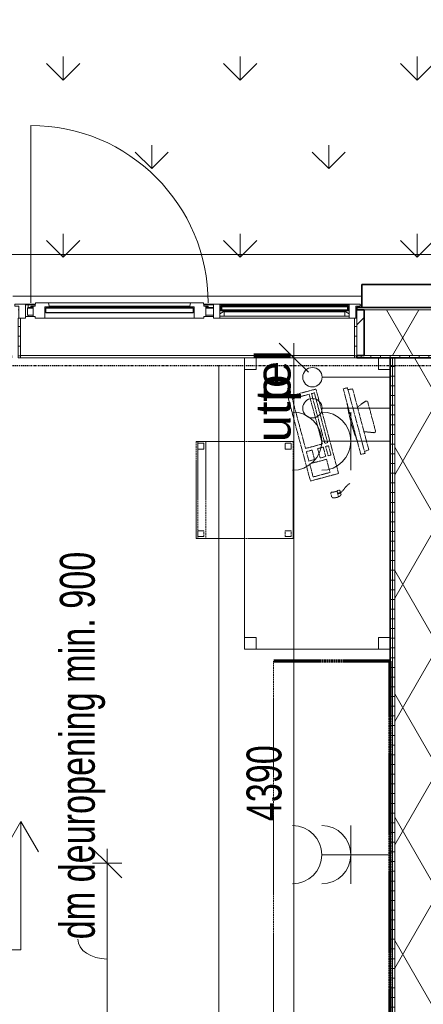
# Model space of a CAD drawing. Header units: millimetres. Extents: x -80560 to 110805, y -11020 to 52719.
# Tile 107 of 152: x 70030 to 72111, y 44510 to 49581. Entities that reach past the tile are written whole.
import ezdxf

# ---------------------------------------------------------------- set-up
doc = ezdxf.new("R2010")
doc.units = ezdxf.units.MM
for name, pattern in [('CENTER2', [20, 8, -4, 4, -4]), ('DASHED2', [6, 4, -2]), ('DASHED2-1', [3, 2, -1])]:
    doc.linetypes.add(name, pattern=pattern)
for name, color, linetype, lineweight in [('A-ANNO-DIMS', 211, 'Continuous', 9), ('A-ANNO-DIMS-100', 211, 'Continuous', 9), ('A-ANNO-NOTE', 131, 'Continuous', 18), ('A-DETL', 90, 'Continuous', 18), ('A-DETL-MBND', 5, 'Continuous', 18), ('A-DOOR', 31, 'Continuous', 18), ('A-DOOR-FRAM', 31, 'Continuous', 18), ('A-FLOR', 192, 'Continuous', 18), ('A-FLOR-OVHD', 1, 'DASHED2-1', 18), ('A-FLOR-PATT', 8, 'Continuous', 18), ('A-GENM', 13, 'Continuous', 18), ('A-GLAZ', 151, 'Continuous', 18), ('A-GLAZ-SILL', 1, 'Continuous', 18), ('A-WALL', 113, 'Continuous', 35), ('A-WALL-PATT', 111, 'Continuous', 35), ('I-FURN', 30, 'Continuous', 18), ('S-GRID', 1, 'Continuous', 9)]:
    doc.layers.add(name, color=color, linetype=linetype, lineweight=lineweight)
doc.styles.add('Arial', font='arial.ttf', dxfattribs={"height": 180})
doc.styles.add('Arial_6', font='arial.ttf', dxfattribs={"width": 0.7, "height": 180})
doc.dimstyles.new('n3o_1_8', dxfattribs={"dimscale": 304.8, "dimtxt": 183.646692, "dimasz": 0.492126, "dimexe": 0.246063, "dimexo": 0.0625, "dimgap": 0.032808, "dimtad": 1, "dimdec": 0, "dimdsep": 46, "dimtxsty": 'Arial_6', "dimblk1": 'OBLIQUE', "dimblk2": 'OBLIQUE', "dimsah": 1, "dimcen": 0.09, "dimdle": 0.246063, "dimazin": 0, "dimtfac": 1, "dimtdec": 4, "dimtix": 1, "dimtmove": 0, "dimatfit": 3, "dimfxl": 0.246063, "dimfxlon": 1, "dimtvp": 1, "dimtolj": 1, "dimtzin": 0, "dimarcsym": 2})
doc.dimstyles.new('n3o_1_8_2', dxfattribs={"dimscale": 304.8, "dimtxt": 183.646692, "dimasz": 0.492126, "dimexe": 0.246063, "dimexo": 0.0625, "dimgap": 0.032808, "dimtad": 1, "dimdec": 0, "dimdsep": 46, "dimtxsty": 'Arial_6', "dimblk1": 'OBLIQUE', "dimblk2": 'OBLIQUE', "dimsah": 1, "dimcen": 0.09, "dimdle": 0.246063, "dimazin": 0, "dimtfac": 1, "dimtdec": 4, "dimtix": 1, "dimtmove": 1, "dimatfit": 3, "dimfxl": 0.246063, "dimfxlon": 1, "dimtvp": 1, "dimtolj": 1, "dimtzin": 0, "dimarcsym": 2})
pattern_1 = [(60, (24894.82, 0), (-274.963, 158.75), []), (120, (24894.82, 0), (-274.963, -158.75), [])]
pattern_2 = [(0, (0, 0), (0, 50), [])]
pattern_3 = [(180, (72184.32, 43744.75), (2e-13, -50), [])]

# ---------------------------------------------------------------- blocks, each defined once
blk = doc.blocks.new('Leonardo College_EHA_1489_R18_CF_situatie_2020_rvt-1-DO_00 begane grond')
at = {"layer": 'A-FLOR-PATT', "lineweight": 9}
h = blk.add_hatch(dxfattribs=at)
h.set_pattern_fill('FP_26', color=93, style=0, pattern_type=2)
h.set_pattern_definition([(90, (0, 0), (-456.197, 456.197), [120.967, -791.427]), (45, (0, 0), (-456.197, 456.197), [120.968, -524.193]), (135, (0, 0), (-456.197, -456.197), [120.967, -524.192])])
h.paths.add_polyline_path([(46900, 48157), (46900, 48216), (48707.1, 48216), (48707.1, 49580.6), (33730.7, 49580.6), (33730.7, 48157), (33900, 48157), (33900, 48216), (34600, 48216), (34600, 48157), (35500, 48157), (35500, 48216), (45100, 48216), (45100, 48157), (46354.9, 48157)], flags=0)
at = {"layer": 'A-FLOR', "color": 7}
blk.add_line((45100, 48157), (46900, 48157), dxfattribs=at)
blk = doc.blocks.new('NLRS_41_GM_WPB_spouwlat-SH_generiek_ISR - 235x38-V80-DO_00 begane grond')
at = {"layer": 'A-GENM'}
h = blk.add_hatch(dxfattribs=at)
h.set_pattern_fill('FP_81', color=256, style=0, pattern_type=2)
h.set_pattern_definition([(45, (0, 0), (-141.42136, 141.42136), [])])
h.paths.add_polyline_path([(46911, 47852), (46911, 48087), (46873, 48087), (46873, 47852)], flags=0)
for p, q in [((46911, 48087), (46873, 48087)), ((46873, 48087), (46873, 47852)), ((46911, 47852), (46911, 48087)), ((46873, 47852), (46911, 47852))]:
    blk.add_line(p, q, dxfattribs=at)
blk = doc.blocks.new('NLRS_41_GM_WPB_spouwlat-SH_generiek_ISR - 235x38-33868847-DO_00 begane grond')
at = {"layer": 'A-DETL-MBND'}
for p, q in [((45132, 48087), (45127, 48087)), ((46873, 48087), (46868, 48087)), ((46861, 47852), (45139, 47852))]:
    blk.add_line(p, q, dxfattribs=at)
blk = doc.blocks.new('41_dagkanten_SH_generiek_ISR - 12x204_5-V81-DO_00 begane grond')
at = {"layer": 'A-GENM'}
h = blk.add_hatch(dxfattribs=at)
h.set_pattern_fill('FP_80', color=256, style=0, pattern_type=2)
h.set_pattern_definition(pattern_2)
h.paths.add_polyline_path([(46861, 47839.5), (46873, 47839.5), (46873, 48044), (46861, 48044), (46861, 47914.3)], flags=0)
for p, q in [((46861, 48044), (46861, 47839.5)), ((46873, 48044), (46868, 48044)), ((46873, 47839.5), (46873, 48044)), ((46861, 47839.5), (46873, 47839.5))]:
    blk.add_line(p, q, dxfattribs=at)
blk = doc.blocks.new('41_dagkanten_SH_generiek_ISR - 12x204_5-V82-DO_00 begane grond')
at = {"layer": 'A-GENM'}
h = blk.add_hatch(dxfattribs=at)
h.set_pattern_fill('FP_80', color=256, style=0, pattern_type=2)
h.set_pattern_definition(pattern_2)
h.paths.add_polyline_path([(45132, 47839.5), (45139, 47839.5), (45139, 48044), (45127, 48044), (45127, 47839.5)], flags=0)
for p, q in [((45132, 48044), (45127, 48044)), ((45127, 48044), (45127, 47839.5)), ((45139, 47839.5), (45139, 48044)), ((45127, 47839.5), (45139, 47839.5))]:
    blk.add_line(p, q, dxfattribs=at)
blk = doc.blocks.new('merk 1800 keukendeur - merk 1800 keukendeur-34178608-DO_00 begane grond')
at = {"layer": 'A-GLAZ'}
for p, q in [((-868, 72), (-834, 72)), ((-868, 10), (-868, 72)), ((-834, 72), (-834, 4)), ((-168, 72), (-134, 72)), ((-168, 4), (-168, 72)), ((-134, 72), (-134, 4)), ((834, 72), (868, 72)), ((834, 4), (834, 72)), ((868, 72), (868, 10)), ((-890, 10), (-868, 10)), ((-890, 0), (-890, 10)), ((-834, 4), (-812, 4)), ((-812, 4), (-812, 0)), ((-190, 4), (-168, 4)), ((-190, 0), (-190, 4)), ((-134, 4), (-112, 4)), ((-112, 4), (-112, 0)), ((812, 4), (834, 4)), ((812, 0), (812, 4)), ((868, 10), (890, 10)), ((890, 10), (890, 0)), ((-812, 0), (-890, 0)), ((-112, 0), (-190, 0)), ((890, 0), (812, 0))]:
    blk.add_line(p, q, dxfattribs=at)
at = {"layer": 'A-GLAZ-SILL'}
for p, q in [((-834, 72), (-168, 72)), ((-95, 64), (-134, 64)), ((-134, 56.4), (-95, 56.4)), ((821, 64), (795, 64)), ((795, 56.4), (821, 56.4)), ((821, 56.4), (821, 64)), ((821, 64), (834, 64)), ((824.55, 56.4), (821, 56.4)), ((824.55, 20.65), (824.55, 56.4)), ((-812, 4), (-190, 4)), ((-812, 0), (-190, 0)), ((-134, 20.65), (-95, 20.65)), ((-134, 17.1), (-95, 17.1)), ((-112, 4), (-84.0625, 4)), ((-112, 0), (-83.4375, 0)), ((783.4375, 0), (812, 0)), ((784.0625, 4), (812, 4)), ((795, 20.65), (824.55, 20.65)), ((795, 17.1), (821, 17.1)), ((821, 17.1), (824.55, 20.65)), ((821, 4), (821, 17.1))]:
    blk.add_line(p, q, dxfattribs=at)
blk = doc.blocks.new('82_tafel1 - tafel 750x1500x700 2-V283-DO_00 begane grond')
at = {"layer": 'I-FURN', "linetype": 'DASHED2'}
for p, q in [((-690, 375), (-750, 375)), ((-690, 315), (-690, 375)), ((-690, 375), (690, 375)), ((-690, 375), (-690, 315)), ((690, 375), (690, 315)), ((690, 315), (690, 375)), ((750, 375), (690, 375)), ((750, 375), (750, -375)), ((750, -375), (750, 375)), ((750, 315), (750, 375)), ((-750, 191.5), (-750, 315)), ((-750, 315), (-690, 315)), ((-690, 315), (-750, 315)), ((690, 315), (750, 315)), ((750, 315), (690, 315)), ((750, 315), (750, -315)), ((-750, -375), (-750, 191.5)), ((-750, 191.5), (-750, -375)), ((-750, -315), (-750, 191.5)), ((-690, -315), (-750, -315)), ((-750, -315), (-690, -315)), ((-750, -315), (-750, -375)), ((-690, -375), (-690, -315)), ((-690, -315), (-690, -375)), ((750, -315), (690, -315)), ((690, -315), (690, -375)), ((690, -375), (690, -315)), ((690, -315), (750, -315)), ((750, -375), (750, -315)), ((750, -375), (-750, -375)), ((-750, -375), (750, -375)), ((-750, -375), (-690, -375)), ((690, -375), (-690, -375)), ((690, -375), (750, -375))]:
    blk.add_line(p, q, dxfattribs=at)
blk = doc.blocks.new('82_zitmeubel - stoel 500x500-V284-DO_00 begane grond')
at = {"layer": 'I-FURN', "linetype": 'DASHED2'}
for p, q in [((-192.1, 263), (-192.1, 13)), ((-192.1, 254.1), (-192.1, 263)), ((307.9, 263), (-192.1, 263)), ((307.9, 263), (-192.1, 263)), ((-192.1, 213), (-192.1, 254.1)), ((-192.1, 254.1), (307.9, 254.1)), ((307.9, 13), (307.9, 263)), ((307.9, 263), (307.9, 254.1)), ((307.9, 254.1), (307.9, 213)), ((-192.1, 13), (-192.1, 213)), ((-192.1, 213), (307.9, 213)), ((-182.1, 252), (-182.1, 224)), ((-182.1, 224), (-182.1, 252)), ((-153.1, 253), (-181.1, 253)), ((-181.1, 253), (-153.1, 253)), ((-181.1, 223), (-153.1, 223)), ((-153.1, 223), (-181.1, 223)), ((-152.1, 224), (-152.1, 252)), ((-152.1, 252), (-152.1, 224)), ((267.9, 252), (267.9, 224)), ((267.9, 224), (267.9, 252)), ((296.9, 253), (268.9, 253)), ((268.9, 253), (296.9, 253)), ((268.9, 223), (296.9, 223)), ((296.9, 223), (268.9, 223)), ((297.9, 224), (297.9, 252)), ((297.9, 252), (297.9, 224)), ((307.9, 213), (307.9, 13)), ((-192.1, 13), (-192.1, -237)), ((-192.1, -237), (-192.1, 13)), ((307.9, -237), (307.9, 13)), ((307.9, 13), (307.9, -237)), ((-182.1, -198), (-182.1, -226)), ((-182.1, -226), (-182.1, -198)), ((-153.1, -197), (-181.1, -197)), ((-181.1, -197), (-153.1, -197)), ((-152.1, -226), (-152.1, -198)), ((-152.1, -198), (-152.1, -226)), ((267.9, -198), (267.9, -226)), ((267.9, -226), (267.9, -198)), ((296.9, -197), (268.9, -197)), ((268.9, -197), (296.9, -197)), ((297.9, -226), (297.9, -198)), ((297.9, -198), (297.9, -226)), ((307.9, -237), (-192.1, -237)), ((307.9, -237), (-192.1, -237)), ((-181.1, -227), (-153.1, -227)), ((-153.1, -227), (-181.1, -227)), ((268.9, -227), (296.9, -227)), ((296.9, -227), (268.9, -227))]:
    blk.add_line(p, q, dxfattribs=at)
for centre, start, end in [((-181.1, 252), 90, 180), ((-181.1, 252), 90, 180), ((-181.1, 224), 180, 270), ((-181.1, 224), 180, 270), ((-153.1, 252), 0, 90), ((-153.1, 252), 0, 90), ((-153.1, 224), 270, 0), ((-153.1, 224), 270, 0), ((268.9, 252), 90, 180), ((268.9, 252), 90, 180), ((268.9, 224), 180, 270), ((268.9, 224), 180, 270), ((296.9, 252), 0, 90), ((296.9, 252), 0, 90), ((296.9, 224), 270, 0), ((296.9, 224), 270, 0), ((-181.1, -198), 135, 180), ((-181.1, -198), 150, 165), ((-181.1, -198), 165, 180), ((-181.1, -198), 135, 150), ((-181.1, -198), 90, 135), ((-181.1, -198), 120, 135), ((-181.1, -198), 90, 120), ((-153.1, -198), 0, 90), ((-153.1, -198), 30, 90), ((-153.1, -198), 0, 30), ((268.9, -198), 90, 180), ((268.9, -198), 90, 180), ((296.9, -198), 0, 90), ((296.9, -198), 30, 90), ((296.9, -198), 0, 30), ((-181.1, -226), 180, 195), ((-181.1, -226), 180, 195), ((-181.1, -226), 195, 270), ((-181.1, -226), 195, 210), ((-181.1, -226), 210, 225), ((-181.1, -226), 225, 240), ((-181.1, -226), 240, 270), ((-153.1, -226), 270, 315), ((-153.1, -226), 270, 285), ((-153.1, -226), 285, 345), ((-153.1, -226), 315, 0), ((-153.1, -226), 345, 0), ((268.9, -226), 180, 270), ((268.9, -226), 180, 210), ((268.9, -226), 210, 240), ((268.9, -226), 240, 255), ((268.9, -226), 255, 270), ((296.9, -226), 270, 0), ((296.9, -226), 270, 315), ((296.9, -226), 315, 330), ((296.9, -226), 330, 345), ((296.9, -226), 345, 0)]:
    blk.add_arc(centre, 1, start, end, dxfattribs=at)
blk = doc.blocks.new('82_computer - std-30664858-DO_00 begane grond')
at = {"layer": 'I-FURN', "linetype": 'DASHED2'}
for p, q in [((-98.4, 380), (-80.4, 332.7)), ((61.6, 390.8), (-90.9, 390.8)), ((50.9, 332.3), (69, 380)), ((-189.7, 308.7), (-189.7, 286.2)), ((160.3, 308.7), (-189.7, 308.7)), ((-179.7, 308.7), (-177.2, 333)), ((-177.2, 333), (148, 332.1)), ((148, 332.1), (150.3, 308.7)), ((160.3, 286.2), (160.3, 308.7)), ((-189.7, 286.2), (160.3, 286.2)), ((-225, 150), (-225, 0)), ((225, 150), (-225, 150)), ((-208.5, 136.9), (-208.5, 121.9)), ((56.6, 136.9), (-208.5, 136.9)), ((-208.5, 121.9), (56.6, 121.9)), ((-208.5, 109), (-208.5, 19)), ((56.6, 109), (-208.5, 109)), ((56.6, 121.9), (56.6, 136.9)), ((56.6, 19), (56.6, 109)), ((73.4, 136.9), (73.4, 121.9)), ((123.4, 136.9), (73.4, 136.9)), ((73.4, 121.9), (123.4, 121.9)), ((73.4, 109), (73.4, 79)), ((123.4, 109), (73.4, 109)), ((123.4, 121.9), (123.4, 136.9)), ((123.4, 79), (123.4, 109)), ((138.4, 109), (138.4, 19)), ((208.4, 109), (138.4, 109)), ((208.4, 19), (208.4, 109)), ((225, 0), (225, 150)), ((340.9, 118.9), (310.5, 118.9)), ((330.8, 134.6), (316.4, 134.6)), ((321.6, 131.6), (321.6, 121.9)), ((325.5, 131.6), (321.6, 131.6)), ((321.6, 121.9), (325.5, 121.9)), ((323.6, 131.6), (323.6, 134.6)), ((323.6, 118.9), (323.6, 121.9)), ((325.5, 121.9), (325.5, 131.6)), ((73.4, 79), (123.4, 79)), ((316.4, 84.6), (330.8, 84.6)), ((-225, 0), (225, 0)), ((-208.5, 19), (56.6, 19)), ((73.4, 49), (73.4, 19)), ((123.4, 49), (73.4, 49)), ((73.4, 19), (123.4, 19)), ((123.4, 19), (123.4, 49)), ((138.4, 19), (208.4, 19))]:
    blk.add_line(p, q, dxfattribs=at)
for centre, radius, start, end in [((-90.9, 382.8), 8, 90, 200.814), ((61.6, 382.8), 8, 339.186, 90), ((-14.7, 1180.4), 900.1, 263.4513, 276.5487), ((316.4, 126.6), 8, 90, 180), ((261.6, 109.6), 49.8, 340.0126, 19.9874), ((330.8, 126.6), 8, 0, 90), ((292, 109.6), 49.8, 340.0126, 19.9874), ((316.4, 92.6), 8, 180, 270), ((330.8, 92.6), 8, 270, 360)]:
    blk.add_arc(centre, radius, start, end, dxfattribs=at)
blk.add_open_spline([(290.2, 192.8), (295.7, 164.5), (318.8, 151.1), (323.6, 134.6)], degree=3, dxfattribs=at)
blk = doc.blocks.new('30_n3o_RT62_glas met glaslat - Type 1-34178621-DO_00 begane grond')
at = {"layer": 'A-GENM'}
for points in [[(-328, 31), (-328, 25), (328, 25), (328, 31), (146.1, 31)], [(-328, 11), (-328, 5), (328, 5), (328, 11), (146.1, 11)]]:
    blk.add_hatch(color=256, dxfattribs=at).paths.add_polyline_path(points, flags=0)
for p, q in [((328, 31), (-328, 31)), ((-328, 31), (-328, 25)), ((-324, 31), (-328, 31)), ((-328, 31), (-328, 5)), ((-328, 25), (328, 25)), ((328, 11), (-328, 11)), ((-328, 11), (-328, 5)), ((-328, 5), (328, 5)), ((-328, 5), (-324, 5)), ((-324, 5), (-324, 31)), ((328, 31), (324, 31)), ((324, 31), (324, 5)), ((324, 5), (328, 5)), ((328, 25), (328, 31)), ((328, 5), (328, 31)), ((328, 5), (328, 11))]:
    blk.add_line(p, q, dxfattribs=at)
blk = doc.blocks.new('DPWP_merk 1800 keukendeur Window1 Window1 - Type 1-34178615-DO_00 begane grond')
at = {"layer": 'A-DOOR'}
for p, q in [((-385, 4), (385, 4)), ((-365.5, -74), (365.5, -74)), ((-363, -54), (363, -54)), ((-363, -58), (363, -58))]:
    blk.add_line(p, q, dxfattribs=at)
at = {"layer": 'A-DOOR-FRAM'}
for p, q in [((-435, 4), (-385, 4)), ((-435, -4), (-435, 4)), ((-385, 4), (-385, -54)), ((385, 4), (435, 4)), ((385, -54), (385, 4)), ((435, 4), (435, -4)), ((-445, -4), (-435, -4)), ((-445, -54), (-445, -4)), ((435, -4), (445, -4)), ((445, -4), (445, -54)), ((-457, -54), (-445, -54)), ((-457, -58), (-457, -54)), ((-435, -58), (-457, -58)), ((-432.5, -74), (-435, -58)), ((-365.5, -74), (-432.5, -74)), ((-385, -54), (-363, -54)), ((-363, -58), (-365.5, -74)), ((-363, -54), (-363, -58)), ((363, -54), (385, -54)), ((363, -58), (363, -54)), ((365.5, -74), (363, -58)), ((432.5, -74), (365.5, -74)), ((435, -58), (432.5, -74)), ((457, -58), (435, -58)), ((445, -54), (457, -54)), ((457, -54), (457, -58))]:
    blk.add_line(p, q, dxfattribs=at)
blk = doc.blocks.new('Mobility Plan Swing v2 - Mobility Plan Swing v2-33672550-DO_00 begane grond')
at = {"layer": 'A-GENM'}
blk.add_line((-457, 914), (-457, 0), dxfattribs=at)
blk.add_arc((-457, 0), 914, 360, 90, dxfattribs=at)
blk = doc.blocks.new('DPWP_merk 1800 keukendeur Window1 Window1 Panel1 - Type 1-34178618-DO_00 begane grond')
at = {"layer": 'A-GENM'}
for p, q in [((380, 31), (-380, 31)), ((-380, 31), (-380, 29)), ((-379, 31), (-380, 31)), ((-380, 31), (-380, 5)), ((-380, 29), (380, 29)), ((380, 7), (-380, 7)), ((-380, 7), (-380, 5)), ((-380, 5), (380, 5)), ((-380, 5), (-379, 5)), ((-379, 5), (-379, 31)), ((380, 31), (379, 31)), ((379, 31), (379, 5)), ((379, 5), (380, 5)), ((380, 29), (380, 31)), ((380, 5), (380, 31)), ((380, 5), (380, 7))]:
    blk.add_line(p, q, dxfattribs=at)
blk = doc.blocks.new('DPWP_30_n3o_RT62_glas met glaslat Frame1 - Type 1-34178624-DO_00 begane grond')
at = {"layer": 'A-GENM'}
for p, q in [((-311, 27), (-333, 27)), ((-333, 15), (-316.317, 5)), ((-316.317, 5), (-311, 5)), ((-311, 5), (-311, 27)), ((-311, 27), (311, 27)), ((-311, 5), (311, 5)), ((333, 27), (311, 27)), ((311, 27), (311, 5)), ((311, 5), (316.317, 5)), ((316.317, 5), (333, 15))]:
    blk.add_line(p, q, dxfattribs=at)
blk = doc.blocks.new('DIMBLOCK39-DO_00 begane grond')
at = {"layer": 'A-ANNO-DIMS-100'}
for p, q in [((71443.5, 47839.5), (71368.5, 47914.5)), ((71443.5, 47914.5), (71443.5, 43450)), ((71518.5, 47839.5), (71368.5, 47839.5)), ((71443.5, 47839.5), (71518.5, 47764.5)), ((71443.5, 47839.5), (71518.5, 47839.5)), ((71443.5, 43450), (71368.5, 43525)), ((71368.5, 43450), (71518.5, 43450)), ((71443.5, 43450), (71368.5, 43450)), ((71443.5, 43450), (71518.5, 43375))]:
    blk.add_line(p, q, dxfattribs=at)
at = {"layer": 'A-ANNO-DIMS-100', "color": 0, "insert": (71199.8, 45452.6), "char_height": 180, "width": 461.094, "attachment_point": 1, "rotation": 90, "line_spacing_factor": 0.941778, "style": 'Arial_6'}
blk.add_mtext('4390', dxfattribs=at)
blk = doc.blocks.new('_Oblique')
at = {"color": 0, "linetype": 'ByBlock', "lineweight": -2}
blk.add_line((-0.5, -0.5), (0.5, 0.5), dxfattribs=at)
blk = doc.blocks.new('DIMBLOCK330-DO_00 begane grond')
at = {"layer": 'A-ANNO-DIMS-100'}
for p, q in [((70481.1, 45236), (70406.1, 45311)), ((70481.1, 44250), (70481.1, 45311)), ((70406.1, 45236), (70556.1, 45236)), ((70481.1, 45236), (70406.1, 45236)), ((70481.1, 45236), (70556.1, 45161)), ((70481.1, 44250), (70406.1, 44325)), ((70406.1, 44250), (70556.1, 44250)), ((70481.1, 44250), (70406.1, 44250)), ((70481.1, 44250), (70556.1, 44175))]:
    blk.add_line(p, q, dxfattribs=at)
blk.add_ellipse((70481.1, 44844.4), major_axis=(151.3, 0), ratio=0.670213, start_param=3.141593, end_param=4.712389, dxfattribs=at)
at = {"layer": 'A-ANNO-DIMS-100', "color": 0, "insert": (70237.4, 44844.4), "char_height": 180, "width": 2352.938, "attachment_point": 1, "rotation": 90, "line_spacing_factor": 0.941778, "style": 'Arial_6'}
blk.add_mtext('dm deuropening min. 900', dxfattribs=at)

msp = doc.modelspace()

# ---------------------------------------------------------------- hatches: boundary and pattern name
at = {"layer": 'A-WALL-PATT', "lineweight": 18}
h = msp.add_hatch(dxfattribs=at)
h.set_pattern_fill('FP_83', color=256, style=0, pattern_type=2)
h.set_pattern_definition([(180, (55190.07, 48099), (1e-13, -50), [])])
h.paths.add_polyline_path([(72184.3, 48087), (72184.3, 48099), (71767.8, 48099), (71767.8, 48087), (71837.1, 48087)], flags=0)
h.paths.add_polyline_path([(70021.8, 48087), (70021.8, 48099), (60367.8, 48099), (60367.8, 48087), (69983.8, 48087)], flags=0)
h.paths.add_polyline_path([(58915.5, 48087), (59521.8, 48087), (59521.8, 48099), (58767.8, 48099), (58767.8, 48087), (58805.8, 48087)], flags=0)
h.paths.add_polyline_path([(56107.8, 48087), (57721.8, 48087), (57721.8, 48099), (56088.8, 48099), (56088.8, 48087)], flags=0)
h.paths.add_polyline_path([(53042.1, 48087), (54650.8, 48087), (54650.8, 48099), (52938.8, 48099), (52938.8, 48087), (52957.8, 48087)], flags=0)
h.paths.add_polyline_path([(49005.8, 48087), (51500.8, 48087), (51500.8, 48099), (48967.8, 48099), (48967.8, 48087)], flags=0)
h.paths.add_polyline_path([(47883.8, 48087), (47921.8, 48087), (47921.8, 48099), (47417.8, 48099), (47417.8, 48087), (47756, 48087)], flags=0)
h.paths.add_polyline_path([(46571.8, 48087), (46571.8, 48099), (45467.8, 48099), (45467.8, 48087), (46533.8, 48087)], flags=0)
h.paths.add_polyline_path([(44621.8, 48087), (44621.8, 48099), (44317.8, 48099), (44317.8, 48087), (44583.8, 48087)], flags=0)
h.paths.add_polyline_path([(43471.8, 48087), (43471.8, 48099), (38195.8, 48099), (38195.8, 48087), (43433.8, 48087)], flags=0)
h = msp.add_hatch(dxfattribs=at)
h.set_pattern_fill('FP_2', color=256, style=0, pattern_type=2)
h.set_pattern_definition(pattern_1)
h.paths.add_polyline_path([(72184.3, 47852), (72184.3, 48087), (71805.8, 48087), (71805.8, 47852), (71837.1, 47852)], flags=0)
h.paths.add_polyline_path([(69983.8, 47852), (69983.8, 48087), (60405.8, 48087), (60405.8, 47852), (69487.7, 47852)], flags=0)
h.paths.add_polyline_path([(59483.8, 47852), (59483.8, 48087), (58805.8, 48087), (58805.8, 47852), (59209.2, 47852)], flags=0)
h.paths.add_polyline_path([(57683.8, 47852), (57683.8, 48087), (56107.8, 48087), (56107.8, 47852), (57447.2, 47852)], flags=0)
h.paths.add_polyline_path([(54631.8, 47852), (54631.8, 48087), (52957.8, 48087), (52957.8, 47852), (53629.4, 47852)], flags=0)
h.paths.add_polyline_path([(51481.8, 47852), (51481.8, 48087), (49005.8, 48087), (49005.8, 47852), (51280.1, 47852)], flags=0)
h.paths.add_polyline_path([(47883.8, 47852), (47883.8, 48087), (47455.8, 48087), (47455.8, 47852), (47756, 47852)], flags=0)
h.paths.add_polyline_path([(46533.8, 47852), (46533.8, 48087), (45505.8, 48087), (45505.8, 47852), (45994, 47852)], flags=0)
h.paths.add_polyline_path([(44583.8, 47852), (44583.8, 48087), (44355.8, 48087), (44355.8, 47852), (44532.3, 47852)], flags=0)
h.paths.add_polyline_path([(43433.8, 47852), (43433.8, 48087), (38207.8, 48087), (38207.8, 47852), (43057.3, 47852)], flags=0)
h = msp.add_hatch(dxfattribs=at)
h.set_pattern_fill('FP_84', color=256, angle=-270, style=0, pattern_type=2)
h.set_pattern_definition([(270, (55190.07, 48099), (50, 2e-13), [])])
h.paths.add_polyline_path([(72184.3, 47839.5), (72184.3, 47852), (71767.8, 47852), (71767.8, 47839.5), (71837.1, 47839.5)], flags=0)
h.paths.add_polyline_path([(70021.8, 47839.5), (70021.8, 47852), (60367.8, 47852), (60367.8, 47839.5), (69644.8, 47839.5)], flags=0)
h.paths.add_polyline_path([(58915.5, 47839.5), (59521.8, 47839.5), (59521.8, 47852), (58767.8, 47852), (58767.8, 47839.5)], flags=0)
h.paths.add_polyline_path([(57153.5, 47839.5), (57721.8, 47839.5), (57721.8, 47852), (56044.8, 47852), (56044.8, 47839.5), (56859.8, 47839.5)], flags=0)
h.paths.add_polyline_path([(54694.8, 47839.5), (54694.8, 47852), (52894.8, 47852), (52894.8, 47839.5), (53629.4, 47839.5)], flags=0)
h.paths.add_polyline_path([(51280.1, 47839.5), (51544.8, 47839.5), (51544.8, 47852), (48967.8, 47852), (48967.8, 47839.5), (50105.4, 47839.5)], flags=0)
h.paths.add_polyline_path([(47756, 47839.5), (47921.8, 47839.5), (47921.8, 47852), (47417.8, 47852), (47417.8, 47839.5)], flags=0)
h.paths.add_polyline_path([(46571.8, 47839.5), (46571.8, 47852), (45467.8, 47852), (45467.8, 47839.5), (45994, 47839.5)], flags=0)
h.paths.add_polyline_path([(44544.8, 47839.5), (44621.8, 47839.5), (44621.8, 47852), (44532.3, 47852), (44532.3, 47839.5)], flags=0)
h.paths.add_polyline_path([(43471.8, 47839.5), (43471.8, 47852), (38442.8, 47852), (38442.8, 47839.5), (43057.3, 47839.5)], flags=0)
h.paths.add_polyline_path([(44317.8, 47839.5), (44457.3, 47839.5), (44457.3, 47852), (44317.8, 47852)], flags=0)
h = msp.add_hatch(dxfattribs=at)
h.set_pattern_fill('FP_157', color=256, angle=90, style=0, pattern_type=2)
h.set_pattern_definition(pattern_3)
h.paths.add_polyline_path([(71951.8, 39650), (71951.8, 39662.5), (71939.3, 39662.5), (71939.3, 39650)], flags=0)
h.paths.add_polyline_path([(71951.8, 39737.5), (71951.8, 40032.5), (71939.3, 40032.5), (71939.3, 39737.5)], flags=0)
h.paths.add_polyline_path([(71951.8, 40107.5), (71951.8, 47839.5), (71939.3, 47839.5), (71939.3, 40107.5)], flags=0)
h = msp.add_hatch(dxfattribs=at)
h.set_pattern_fill('FP_157', color=256, angle=90, style=0, pattern_type=2)
h.set_pattern_definition(pattern_3)
h.paths.add_polyline_path([(71964.3, 39737.5), (71964.3, 40032.5), (71951.8, 40032.5), (71951.8, 39737.5)], flags=0)
h.paths.add_polyline_path([(71951.8, 40107.5), (71964.3, 40107.5), (71964.3, 47839.5), (71951.8, 47839.5), (71951.8, 40249.3)], flags=0)
h = msp.add_hatch(dxfattribs=at)
h.set_pattern_fill('FP_2', color=256, style=0, pattern_type=2)
h.set_pattern_definition(pattern_1)
h.paths.add_polyline_path([(71964.3, 39675), (72184.3, 39675), (72184.3, 47839.5), (71964.3, 47839.5), (71964.3, 39737.5)], flags=0)

# ---------------------------------------------------------------- linework, layer by layer
at = {"layer": 'A-ANNO-NOTE'}
for p, q in [((71939.3, 47739.5), (71589.3, 47739.5)), ((71939.3, 47579.5), (71589.3, 47579.5)), ((71737.4, 47260), (71737.4, 47560)), ((71587.4, 47410), (71939.3, 47410)), ((71737.4, 45129.8), (71737.4, 45429.8)), ((71587.4, 45279.8), (71939.3, 45279.8))]:
    msp.add_line(p, q, dxfattribs=at)
for centre in [(71539.3, 47739.5), (71539.3, 47579.5)]:
    msp.add_circle(centre, 50, dxfattribs=at)
for centre in [(71437.4, 47410), (71587.4, 47410), (71437.4, 45279.8), (71587.4, 45279.8)]:
    msp.add_arc(centre, 150, 270, 90, dxfattribs=at)
at = {"layer": 'A-DETL', "linetype": 'DASHED2'}
msp.add_line((71339.3, 46276.7), (71339.3, 44300), dxfattribs=at)
at = {"layer": 'A-DETL', "linetype": 'DASHED2', "lineweight": 70}
for p, q in [((71939.3, 46276.7), (71339.3, 46276.7)), ((71939.3, 44300), (71939.3, 46276.7))]:
    msp.add_line(p, q, dxfattribs=at)
at = {"layer": 'A-DETL'}
for p, q in [((70037.1, 45450.4), (69947.1, 45294.5)), ((70037.1, 44790.4), (70037.1, 45450.4)), ((70037.1, 45450.4), (70127.1, 45294.5)), ((69437.1, 44790.4), (70037.1, 44790.4))]:
    msp.add_line(p, q, dxfattribs=at)
at = {"layer": 'A-DETL-MBND'}
msp.add_line((71784.8, 48110), (71794.8, 48110), dxfattribs=at)
at = {"layer": 'A-FLOR-OVHD'}
for p, q in [((37923.8, 48371), (104065.3, 48371)), ((71057.3, 40087.5), (71057.3, 47800))]:
    msp.add_line(p, q, dxfattribs=at)
at = {"layer": 'A-WALL'}
for p, q in [((74194.8, 48216), (71794.8, 48216)), ((71794.8, 48216), (71794.8, 48099)), ((71767.8, 48099), (71767.8, 48087)), ((71767.8, 48099), (74194.8, 48099)), ((71767.8, 48087), (71805.8, 48087)), ((71805.8, 48087), (71805.8, 47852)), ((71805.8, 47852), (71767.8, 47852)), ((71767.8, 47852), (71767.8, 47839.5)), ((72184.3, 47839.5), (71767.8, 47839.5)), ((71939.3, 47839.5), (71939.3, 44300))]:
    msp.add_line(p, q, dxfattribs=at)
at = {"layer": 'A-WALL', "lineweight": 18}
for p, q in [((71762.8, 48099), (71767.8, 48099)), ((71762.8, 48087), (71767.8, 48087)), ((74146.8, 48087), (71805.8, 48087)), ((71755.8, 47852), (70033.8, 47852)), ((71767.8, 47839.5), (70033.8, 47839.5)), ((72184.3, 47852), (71805.8, 47852)), ((71951.8, 47839.5), (71951.8, 40107.5)), ((71964.3, 47839.5), (71964.3, 39662.5))]:
    msp.add_line(p, q, dxfattribs=at)
at = {"layer": 'S-GRID', "linetype": 'CENTER2', "lineweight": 25}
msp.add_line((29945.3, 47800), (110204.9, 47800), dxfattribs=at)

# ---------------------------------------------------------------- block references
at = {"color": 250, "lineweight": 5}
msp.add_blockref('Leonardo College_EHA_1489_R18_CF_situatie_2020_rvt-1-DO_00 begane grond', (24894.8, 0), dxfattribs=at)
at = {"layer": 'A-DOOR', "rotation": 180}
msp.add_blockref('DPWP_merk 1800 keukendeur Window1 Window1 - Type 1-34178615-DO_00 begane grond', (70544.8, 48048), dxfattribs=at)
at = {"layer": 'A-GENM'}
for name, p in [('Mobility Plan Swing v2 - Mobility Plan Swing v2-33672550-DO_00 begane grond', (70544.8, 48122)), ('NLRS_41_GM_WPB_spouwlat-SH_generiek_ISR - 235x38-33868847-DO_00 begane grond', (24894.8, 0)), ('NLRS_41_GM_WPB_spouwlat-SH_generiek_ISR - 235x38-V80-DO_00 begane grond', (24894.8, 0)), ('41_dagkanten_SH_generiek_ISR - 12x204_5-V82-DO_00 begane grond', (24894.8, 0)), ('41_dagkanten_SH_generiek_ISR - 12x204_5-V81-DO_00 begane grond', (24894.8, 0))]:
    msp.add_blockref(name, p, dxfattribs=at)
at = {"layer": 'A-GENM', "rotation": 180}
for name, p in [('DPWP_merk 1800 keukendeur Window1 Window1 Panel1 - Type 1-34178618-DO_00 begane grond', (70544.8, 48102)), ('DPWP_30_n3o_RT62_glas met glaslat Frame1 - Type 1-34178624-DO_00 begane grond', (71395.8, 48081)), ('30_n3o_RT62_glas met glaslat - Type 1-34178621-DO_00 begane grond', (71395.8, 48112))]:
    msp.add_blockref(name, p, dxfattribs=at)
at = {"layer": 'A-GLAZ', "rotation": 180}
msp.add_blockref('merk 1800 keukendeur - merk 1800 keukendeur-34178608-DO_00 begane grond', (70894.8, 48116), dxfattribs=at)
at = {"layer": 'I-FURN', "linetype": 'DASHED2'}
for name, p, rotation in [('82_tafel1 - tafel 750x1500x700 2-V283-DO_00 begane grond', (71564.3, 47089.5), 269.9999999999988), ('82_computer - std-30664858-DO_00 begane grond', (71470.9, 47422.1), 284.9999999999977), ('82_zitmeubel - stoel 500x500-V284-DO_00 begane grond', (71202.3, 47101.1), 89.99999999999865)]:
    msp.add_blockref(name, p, dxfattribs=dict(at, rotation=rotation))

# ---------------------------------------------------------------- texts
at = {"layer": 'A-ANNO-NOTE', "lineweight": 9, "char_height": 180, "attachment_point": 1, "rotation": 90, "style": 'Arial'}
for s, insert, width in [('tel', (71246.6, 47613.6), 296.624), ('utp', (71246.6, 47404.1), 416.877)]:
    msp.add_mtext(s, dxfattribs=dict(at, insert=insert, width=width))

# ---------------------------------------------------------------- dimensions: what is measured, and where the dimension line sits
at = {"layer": 'A-ANNO-DIMS'}
dim = msp.add_linear_dim(base=(71443.4680522, 43450), p1=(71518.4680522, 47839.5), p2=(71368.4680522, 43450), angle=90, dimstyle='n3o_1_8', override={"dimpost": '<>', "dimfxl": 4392.062186}, dxfattribs=at)
dim.commit()
dim.dimension.update_dxf_attribs({"geometry": 'DIMBLOCK39-DO_00 begane grond', "text_midpoint": (71341.5035223, 45644.75)})
dim = msp.add_linear_dim(base=(70481.1, 45236), p1=(70406.1, 44250), p2=(70406.1, 45236), angle=90, text='dm deuropening min. 900', dimstyle='n3o_1_8_2', override={"dimpost": '<>', "dimfxl": 986}, dxfattribs=at)
dim.commit()
dim.dimension.update_dxf_attribs({"geometry": 'DIMBLOCK330-DO_00 begane grond', "text_midpoint": (70357.4, 46020.8), "dimtype": 160, "text_rotation": 90})

doc.saveas('drawing.dxf')
